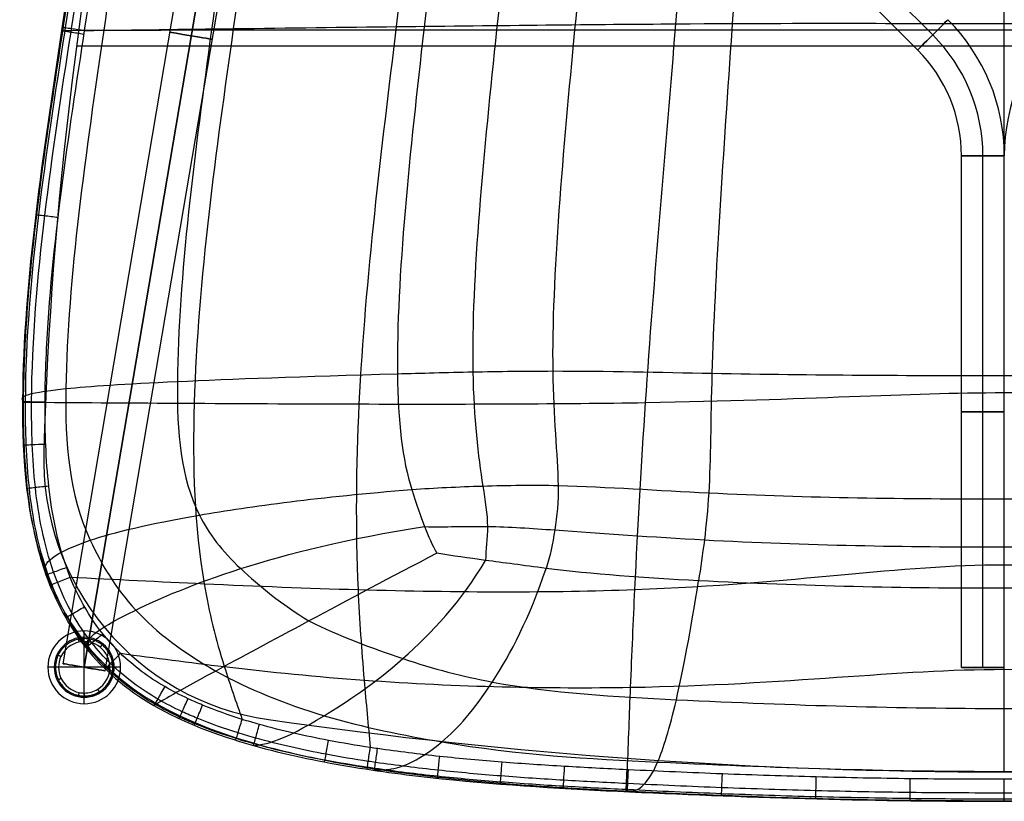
# Model space of a CAD drawing. Header units: millimetres. Extents: x -276 to 184, y -111 to 240.
# Tile 1 of 6: x -276 to -46, y -111 to 72. Entities that reach past the tile are written whole.
import ezdxf

# ---------------------------------------------------------------- set-up
doc = ezdxf.new("R2010")
doc.units = ezdxf.units.MM
doc.header["$MEASUREMENT"] = 0
doc.layers.add('Default', color=7, linetype='Continuous', true_color=0x000000)
doc.layers.add('Layer 01', color=1, linetype='Continuous', true_color=0xff0000)

# ---------------------------------------------------------------- blocks, each defined once
blk = doc.blocks.new('Component6')
at = {"layer": 'Default', "color": 253, "true_color": 0xa0a0a0}
for p, q in [((-125, 185, -215), (170, 185, -165)), ((-125, 175, -215), (-125, 185, -215)), ((-125.84, 180, -210.07), (169.16, 180, -160.07)), ((-125.84, 180, -210.07), (-124.16, 180, -219.93)), ((-124.16, 180, -219.93), (170.84, 180, -169.93)), ((170, 175, -165), (-125, 175, -215))]:
    blk.add_line(p, q, dxfattribs=at)
at = {"layer": 'Default', "color": 253, "true_color": 0xa0a0a0, "extrusion": (0.985939, 2.22045e-17, 0.167108)}
blk.add_arc((180, -191.09, -159.17), 5, 0, 90, dxfattribs=at)
at = {"layer": 'Default', "color": 253, "true_color": 0xa0a0a0, "extrusion": (0.985939, -7.88417e-15, 0.167108)}
blk.add_arc((180, -191.09, -159.17), 5, 180, 360, dxfattribs=at)
at = {"layer": 'Default', "color": 253, "true_color": 0xa0a0a0, "extrusion": (0.985939, 0, 0.167108)}
for start, end in [(180, 90), (90, 180)]:
    blk.add_arc((180, -191.09, -9.57), 5, start, end, dxfattribs=at)
at = {"layer": 'Default', "color": 253, "true_color": 0xa0a0a0, "extrusion": (0.985939, 2.80221e-15, 0.167108)}
blk.add_arc((180, -191.09, -159.17), 5, 90, 180, dxfattribs=at)
blk = doc.blocks.new('Component10')
at = {"layer": 'Default', "color": 179, "true_color": 0x191919}
for p, q in [((-133.5, 30, -215), (-133.5, 0, -215)), ((-133.5, 30, -215), (-132, 30, -215)), ((-132, 0, -215), (-132, 30, -215)), ((-125, 0, -208), (-125, 30, -208)), ((-125, 0, -206.5), (-125, 30, -206.5)), ((-125, 0, -222), (-125, 30, -222)), ((-125, 0, -223.5), (-125, 30, -223.5)), ((-125, 30, -206.5), (-125, 30, -208)), ((-125, 30, -222), (-125, 30, -223.5)), ((-118, 0, -215), (-118, 30, -215)), ((-118, 30, -215), (-116.5, 30, -215)), ((-116.5, 0, -215), (-116.5, 30, -215)), ((-133.5, 0, -215), (-132, 0, -215)), ((-125, 0, -206.5), (-125, 0, -208)), ((-125, 0, -222), (-125, 0, -223.5)), ((-118, 0, -215), (-116.5, 0, -215))]:
    blk.add_line(p, q, dxfattribs=at)
at = {"layer": 'Default', "color": 179, "true_color": 0x191919, "extrusion": (0, 1, -4.17966e-16)}
blk.add_arc((125, -215, 30), 8.5, 180, 0, dxfattribs=at)
at = {"layer": 'Default', "color": 179, "true_color": 0x191919, "extrusion": (-4.17966e-16, 1, -4.17966e-16)}
blk.add_arc((125, -215, 30), 8.5, 0, 90, dxfattribs=at)
at = {"layer": 'Default', "color": 179, "true_color": 0x191919, "extrusion": (-5.07531e-16, 1, -5.07531e-16)}
blk.add_arc((125, -215, 30), 7, 0, 90, dxfattribs=at)
at = {"layer": 'Default', "color": 179, "true_color": 0x191919, "extrusion": (0, 1, -5.07531e-16)}
blk.add_arc((125, -215, 30), 7, 180, 0, dxfattribs=at)
at = {"layer": 'Default', "color": 179, "true_color": 0x191919, "extrusion": (5.07531e-16, 1, -5.07531e-16)}
blk.add_arc((125, -215, 30), 7, 90, 180, dxfattribs=at)
at = {"layer": 'Default', "color": 179, "true_color": 0x191919, "extrusion": (4.17966e-16, 1, -4.17966e-16)}
blk.add_arc((125, -215, 30), 8.5, 90, 180, dxfattribs=at)
at = {"layer": 'Default', "color": 179, "true_color": 0x191919, "extrusion": (0, 1, 0)}
for radius, start, end in [(8.5, 0, 90), (8.5, 90, 0), (7, 90, 0), (7, 0, 90)]:
    blk.add_arc((125, -215, 15), radius, start, end, dxfattribs=at)
at = {"layer": 'Default', "color": 179, "true_color": 0x191919, "extrusion": (0, 1, 1.2539e-16)}
blk.add_arc((125, -215), 8.5, 0, 90, dxfattribs=at)
at = {"layer": 'Default', "color": 179, "true_color": 0x191919, "extrusion": (-9.40424e-17, 1, 0)}
blk.add_arc((125, -215), 8.5, 180, 0, dxfattribs=at)
at = {"layer": 'Default', "color": 179, "true_color": 0x191919, "extrusion": (6.34413e-16, 1, 1.52259e-16)}
blk.add_arc((125, -215), 7, 0, 90, dxfattribs=at)
at = {"layer": 'Default', "color": 179, "true_color": 0x191919, "extrusion": (-1.14194e-16, 1, 5.53741e-32)}
blk.add_arc((125, -215), 7, 180, 0, dxfattribs=at)
at = {"layer": 'Default', "color": 179, "true_color": 0x191919, "extrusion": (-6.34413e-16, 1, 3.80648e-16)}
blk.add_arc((125, -215), 7, 90, 180, dxfattribs=at)
at = {"layer": 'Default', "color": 179, "true_color": 0x191919, "extrusion": (0, 1, 3.13475e-16)}
blk.add_arc((125, -215), 8.5, 90, 180, dxfattribs=at)
blk = doc.blocks.new('SEAT')
at = {"layer": 'Default', "color": 9, "true_color": 0xdcc6a4}
for p, q in [((-145.38, 722, 0), (-145.38, 731, 0)), ((-145.38, 731, 0), (184.28, 731, 0)), ((-133.45, 731, -168.78), (-133.45, 722, -168.78)), ((-74.04, 722, -220.34), (-74.04, 731, -220.34)), ((-72.25, 731, -220.31), (-72.25, 722, -220.31)), ((19.84, 731, 212.81), (19.84, 731, -212.81)), ((-145.38, 722, 0), (184.28, 722, 0)), ((19.84, 722, 212.81), (19.84, 722, -212.81))]:
    blk.add_line(p, q, dxfattribs=at)
at = {"layer": 'Default', "color": 9, "true_color": 0xdcc6a4, "extrusion": (0, 1, 0)}
for centre, radius, start, end in [((-1054.62, 0, 731), 1200, 351.91473, 8.08527), ((74.04, -160.34, 731), 60, 268.2869, 351.9147), ((99.15, 679.29, 731), 900, 257.51405, 268.28693), ((-1054.62, 0, 726.5), 1200, 351.91473, 8.08527), ((74.04, -160.34, 726.5), 60, 268.2869, 351.9147), ((99.15, 679.29, 726.5), 900, 257.51405, 268.28693), ((-1054.62, 0, 722), 1200, 351.91473, 8.08527)]:
    blk.add_arc(centre, radius, start, end, dxfattribs=at)
at = {"layer": 'Default', "color": 9, "true_color": 0xdcc6a4, "extrusion": (1.8193e-15, 1, 2.16043e-15)}
blk.add_arc((74.04, -160.34, 722), 60, 268.2869, 351.9147, dxfattribs=at)
at = {"layer": 'Default', "color": 9, "true_color": 0xdcc6a4, "extrusion": (-1.89627e-15, 1, 1.52252e-14)}
blk.add_arc((99.15, 679.29, 722), 900, 257.51405, 268.28693, dxfattribs=at)
at = {"layer": 'Default', "color": 178, "true_color": 0x000000}
for points, knots in [([(139.13, 773.19, -53.51), (136.25, 773.48, -53.48), (133.19, 773.71, -53.45), (126.69, 774.04, -53.56), (123.25, 774.15, -53.68), (112.28, 774.36, -54.51), (87.83, 774.34, -57.88), (25.95, 774.27, -62.38), (-47.83, 774.16, -67.44), (-74.2, 774.12, -67.34), (-85.69, 773.87, -68.03), (-89.23, 773.76, -68.39), (-95.87, 773.42, -69.21), (-98.96, 773.2, -69.68), (-101.87, 772.9, -70.14)], [0, 0, 0, 0, 15.399251, 15.399251, 30.798501, 30.798501, 61.597003, 123.194005, 184.791008, 215.589509, 215.589509, 230.98876, 230.98876, 246.388011, 246.388011, 246.388011, 246.388011]), ([(135.62, 773.06, -83.38), (132.9, 773.31, -83.01), (130.16, 773.48, -82.94), (124.12, 773.73, -83.09), (120.89, 773.81, -83.35), (110.83, 773.95, -85.38), (87.83, 773.87, -92.17), (25.95, 773.78, -98.46), (-47.84, 773.68, -105.23), (-73.04, 773.65, -102.51), (-83.77, 773.48, -102.26), (-87.16, 773.39, -102.61), (-93.43, 773.11, -103.6), (-96.24, 772.94, -104.18), (-99.04, 772.69, -105.12)], [0, 0, 0, 0, 15.399251, 15.399251, 30.798501, 30.798501, 61.597003, 123.194005, 184.791008, 215.589509, 215.589509, 230.98876, 230.98876, 246.388011, 246.388011, 246.388011, 246.388011]), ([(-89.55, 772.47, -132.98), (-89.65, 772.69, -128.26), (-89.43, 772.85, -123.6), (-89.56, 773.1, -113.51), (-89.92, 773.18, -108.46), (-91.06, 773.39, -92.4), (-93.64, 773.65, -56.73), (-94.51, 774.5), (-93.64, 773.65, 56.73), (-91.06, 773.39, 92.4), (-89.92, 773.18, 108.46), (-89.56, 773.1, 113.51), (-89.43, 772.85, 123.6), (-89.65, 772.69, 128.26), (-89.55, 772.47, 132.98)], [0, 0, 0, 0, 17.638687, 17.638687, 35.277373, 35.277373, 70.554747, 141.109494, 211.66424, 246.941614, 246.941614, 264.5803, 264.5803, 282.218987, 282.218987, 282.218987, 282.218987]), ([(-81.1, 772.51, -135.92), (-80.69, 772.78, -130.63), (-80.48, 772.98, -125.29), (-80.12, 773.31, -113.93), (-80.03, 773.44, -108.05), (-80.51, 773.73, -90.94), (-82.86, 774.03, -56.01), (-83.48, 774.88), (-82.86, 774.03, 56.01), (-80.51, 773.73, 90.94), (-80.03, 773.44, 108.05), (-80.12, 773.31, 113.93), (-80.48, 772.98, 125.29), (-80.69, 772.78, 130.63), (-81.1, 772.51, 135.92)], [0, 0, 0, 0, 17.638687, 17.638687, 35.277373, 35.277373, 70.554747, 141.109494, 211.66424, 246.941614, 246.941614, 264.5803, 264.5803, 282.218987, 282.218987, 282.218987, 282.218987]), ([(-54.74, 772.42, -139.2), (-54.59, 772.74, -133.72), (-54.44, 773, -127.9), (-54.2, 773.4, -115.91), (-54.12, 773.55, -109.74), (-54.11, 773.91, -91.23), (-55.02, 774.24, -54.23), (-55.23, 775.05), (-55.02, 774.24, 54.23), (-54.11, 773.91, 91.23), (-54.12, 773.55, 109.74), (-54.2, 773.4, 115.91), (-54.44, 773, 127.9), (-54.59, 772.74, 133.72), (-54.74, 772.42, 139.2)], [0, 0, 0, 0, 17.638687, 17.638687, 35.277373, 35.277373, 70.554747, 141.109494, 211.66424, 246.941614, 246.941614, 264.5803, 264.5803, 282.218987, 282.218987, 282.218987, 282.218987]), ([(23.56, 772.44, -133.14), (23.56, 772.79, -127.86), (23.56, 773.06, -122.25), (23.57, 773.49, -110.63), (23.57, 773.65, -104.62), (23.57, 774.03, -86.41), (23.57, 774.36, -49.27), (23.54, 775.08), (23.57, 774.36, 49.27), (23.57, 774.03, 86.41), (23.57, 773.65, 104.62), (23.57, 773.49, 110.63), (23.56, 773.06, 122.25), (23.56, 772.79, 127.86), (23.56, 772.44, 133.14)], [0, 0, 0, 0, 17.638687, 17.638687, 35.277373, 35.277373, 70.554747, 141.109494, 211.66424, 246.941614, 246.941614, 264.5803, 264.5803, 282.218987, 282.218987, 282.218987, 282.218987]), ([(-149.89, 726.12, -86.46), (-149.86, 727.67, -86.29), (-149.73, 734.25, -85.35), (-149.25, 747.53, -82.18), (-140.08, 759.71, -78.2), (-135.58, 763.44, -76.77), (-122.29, 769.45, -73.67), (-113.5, 771.74, -71.98), (-101.87, 772.9, -70.14)], [20.273808, 20.273808, 20.273808, 20.273808, 34.197542, 68.395085, 68.395085, 85.493856, 85.493856, 102.592627, 102.592627, 102.592627, 102.592627]), ([(-145.01, 726.21, -144.47), (-145, 727.8, -144.16), (-144.89, 734.5, -142.36), (-144.55, 748.56, -136.21), (-135.53, 760.73, -125.38), (-131.25, 764.2, -121.6), (-118.56, 769.71, -113.26), (-110.22, 771.71, -108.84), (-99.04, 772.69, -105.12)], [19.892606, 19.892606, 19.892606, 19.892606, 34.197542, 68.395085, 68.395085, 85.493856, 85.493856, 102.592627, 102.592627, 102.592627, 102.592627]), ([(-139.37, 726.32, -172.2), (-139.34, 727.89, -171.96), (-139.14, 734.52, -170.55), (-138.48, 748.31, -165.81), (-129.64, 760.53, -151.08), (-125.33, 764.19, -144.55), (-113.82, 769.71, -131.38), (-106.54, 771.67, -124.51), (-97.23, 772.54, -118.97)], [20.262763, 20.262763, 20.262763, 20.262763, 34.197542, 68.395085, 68.395085, 85.493856, 85.493856, 102.592627, 102.592627, 102.592627, 102.592627]), ([(-95.59, 772.26, -130.15), (-100.95, 771.31, -140.47), (-106.39, 769.27, -150.78), (-115.63, 763.8, -168.2), (-119.43, 760.37, -175.32), (-128.36, 747.98, -191.89), (-129.77, 734.5, -194.22), (-130.2, 727.93, -194.93), (-130.27, 726.41, -195.05)], [-3, -3, -3, -3, -2.5, -2.5, -2, -2, -1, -0.603701, -0.603701, -0.603701, -0.603701]), ([(-117.08, 726.33, -210.67), (-116.95, 727.87, -210.64), (-116.19, 734.45, -210.47), (-113.69, 748.1, -209.94), (-105.94, 760.31, -193.86), (-102.51, 763.97, -185.91), (-95.71, 769.53, -164.36), (-92.22, 771.53, -150.66), (-89.55, 772.47, -132.98)], [24.186388, 24.186388, 24.186388, 24.186388, 40.276588, 80.553175, 80.553175, 100.691469, 100.691469, 120.829763, 120.829763, 120.829763, 120.829763]), ([(-95.59, 772.26, 130.15), (-96.21, 772.4, 126.46), (-96.69, 772.48, 123), (-97.76, 772.61, 114.93), (-98.37, 772.66, 110.32), (-100.38, 772.76, 94.72), (-102.92, 772.92, 57.37), (-104.02, 773.78), (-102.92, 772.92, -57.37), (-100.38, 772.76, -94.72), (-98.37, 772.66, -110.32), (-97.76, 772.61, -114.93), (-96.69, 772.48, -123), (-96.21, 772.4, -126.46), (-95.59, 772.26, -130.15)], [-2, -2, -2, -2, -1.875, -1.875, -1.75, -1.75, -1.5, -1, -0.5, -0.25, -0.25, -0.125, -0.125, 0, 0, 0, 0]), ([(-100.51, 726.09, -219.81), (-100.35, 727.65, -219.82), (-99.42, 734.23, -219.95), (-96.29, 748.17, -220.4), (-90.84, 760.32, -204.27), (-88.96, 763.8, -196.43), (-84.89, 769.37, -172.79), (-82.77, 771.43, -157.1), (-81.1, 772.51, -135.92)], [23.506338, 23.506338, 23.506338, 23.506338, 40.276588, 80.553175, 80.553175, 100.691469, 100.691469, 120.829763, 120.829763, 120.829763, 120.829763]), ([(133.59, 772.93, -95.83), (131.16, 773.12, -96.22), (128.81, 773.25, -96.32), (123.42, 773.43, -97.32), (120.6, 773.46, -98.32), (111.09, 773.51, -101.63), (87.84, 773.37, -109.34), (25.94, 773.27, -116.36), (-47.84, 773.18, -123.79), (-73.49, 773.21, -120.66), (-83.71, 773.12, -119.08), (-86.69, 773.07, -118.56), (-92.3, 772.88, -118.55), (-94.72, 772.74, -118.93), (-97.23, 772.54, -118.97)], [0, 0, 0, 0, 15.399251, 15.399251, 30.798501, 30.798501, 61.597003, 123.194005, 184.791008, 215.589509, 215.589509, 230.98876, 230.98876, 246.388011, 246.388011, 246.388011, 246.388011]), ([(131.84, 772.64, -106.14), (129.92, 772.74, -107.5), (128.16, 772.8, -108.53), (123.76, 772.86, -110.99), (121.12, 772.86, -112.41), (111.84, 772.79, -117.25), (87.84, 772.54, -125.43), (25.93, 772.44, -133.07), (-47.84, 772.36, -141.07), (-74.44, 772.49, -138.05), (-84.43, 772.52, -134.85), (-87.25, 772.5, -133.87), (-91.85, 772.43, -132.08), (-93.63, 772.37, -131.27), (-95.59, 772.26, -130.15)], [0, 0, 0, 0, 15.399251, 15.399251, 30.798501, 30.798501, 61.597003, 123.194005, 184.791008, 215.589509, 215.589509, 230.98876, 230.98876, 246.388011, 246.388011, 246.388011, 246.388011]), ([(-61.08, 725.86, -225.02), (-61.01, 727.37, -225.05), (-60.59, 733.66, -225.22), (-59.18, 746.86, -225.84), (-57.6, 758.97, -209.94), (-57.06, 762.7, -201.88), (-55.94, 768.79, -177.46), (-55.36, 771.15, -161.1), (-54.74, 772.42, -139.2)], [23.316849, 23.316849, 23.316849, 23.316849, 40.276588, 80.553175, 80.553175, 100.691469, 100.691469, 120.829763, 120.829763, 120.829763, 120.829763]), ([(23.34, 725.67, -216.01), (23.34, 727.13, -216.08), (23.37, 733.19, -216.37), (23.43, 745.85, -216.85), (23.49, 758.13, -201.42), (23.5, 762.04, -193.63), (23.54, 768.51, -170.05), (23.55, 771.06, -154.26), (23.56, 772.44, -133.14)], [23.284808, 23.284808, 23.284808, 23.284808, 40.276588, 80.553175, 80.553175, 100.691469, 100.691469, 120.829763, 120.829763, 120.829763, 120.829763]), ([(-111.01, 766.53, -159.49), (-114.42, 766.68, -152.53), (-117.21, 766.87, -145.05), (-121.94, 767.03, -130.88), (-123.64, 767.01, -124.28), (-127.45, 766.84, -103.73), (-129.93, 766.04, -59.56), (-131.58, 766.78), (-129.93, 766.04, 59.56), (-127.45, 766.84, 103.73), (-123.64, 767.01, 124.28), (-121.94, 767.03, 130.88), (-117.21, 766.87, 145.05), (-114.42, 766.68, 152.53), (-111.01, 766.53, 159.49)], [0, 0, 0, 0, 24.754366, 24.754366, 49.508731, 49.508731, 99.017463, 198.034925, 297.052388, 346.56112, 346.56112, 371.315485, 371.315485, 396.069851, 396.069851, 396.069851, 396.069851]), ([(146.05, 766.74, -129.41), (142.29, 766.82, -135.71), (138.31, 766.95, -141.14), (130.62, 766.98, -150.53), (126.97, 766.91, -154.12), (115.13, 766.56, -162.94), (87.85, 765.38, -172.68), (25.87, 765.25, -181.69), (-47.86, 765.25, -191.44), (-78.36, 766.37, -188.93), (-91.21, 766.7, -182.45), (-95.1, 766.77, -179.42), (-103.12, 766.74, -170.85), (-107.21, 766.61, -165.73), (-111.01, 766.53, -159.49)], [0, 0, 0, 0, 20.270831, 20.270831, 40.541661, 40.541661, 81.083322, 162.166645, 243.249967, 283.791629, 283.791629, 304.062459, 304.062459, 324.33329, 324.33329, 324.33329, 324.33329]), ([(-122.41, 756.24, -180.84), (-126.53, 756.28, -173.37), (-129.95, 756.33, -164.92), (-135.22, 756.59, -147.06), (-137.06, 756.75, -137.67), (-141.5, 756.53, -111.62), (-144.24, 754.89, -61.19), (-145.94, 755.34), (-144.24, 754.89, 61.19), (-141.5, 756.53, 111.62), (-137.06, 756.75, 137.67), (-135.22, 756.59, 147.06), (-129.95, 756.33, 164.92), (-126.53, 756.28, 173.37), (-122.41, 756.24, 180.84)], [0, 0, 0, 0, 24.754366, 24.754366, 49.508731, 49.508731, 99.017463, 198.034925, 297.052388, 346.56112, 346.56112, 371.315485, 371.315485, 396.069851, 396.069851, 396.069851, 396.069851]), ([(156.4, 756.09, -146.08), (152.29, 756.06, -153.59), (147.74, 756.05, -160.15), (138.09, 756.21, -170.97), (133, 756.33, -175.18), (118.31, 755.99, -185.88), (87.88, 754.13, -197.09), (25.78, 753.99, -206.23), (-47.88, 754.08, -217.05), (-81.99, 756.01, -214.61), (-97.99, 756.4, -207.17), (-103.45, 756.3, -203.95), (-113.6, 756.18, -194.49), (-118.28, 756.2, -188.31), (-122.41, 756.24, -180.84)], [0, 0, 0, 0, 20.270831, 20.270831, 40.541661, 40.541661, 81.083322, 162.166645, 243.249967, 283.791629, 283.791629, 304.062459, 304.062459, 324.33329, 324.33329, 324.33329, 324.33329]), ([(-129.88, 732.22, -194.39), (-133.69, 732.24, -187.73), (-136.73, 732.29, -179.68), (-141.63, 732.37, -162.05), (-143.49, 732.4, -152.46), (-147.77, 732.38, -123.24), (-151.2, 731.83, -62.97), (-152.43, 731.28), (-151.2, 731.83, 62.97), (-147.77, 732.38, 123.24), (-143.49, 732.4, 152.46), (-141.63, 732.37, 162.05), (-136.73, 732.29, 179.68), (-133.69, 732.24, 187.73), (-129.88, 732.22, 194.39)], [0, 0, 0, 0, 24.754366, 24.754366, 49.508731, 49.508731, 99.017463, 198.034925, 297.052388, 346.56112, 346.56112, 371.315485, 371.315485, 396.069851, 396.069851, 396.069851, 396.069851]), ([(163.11, 731.45, -156.33), (159.3, 731.46, -163.16), (154.88, 731.51, -168.99), (145.19, 731.61, -179), (139.93, 731.66, -183.19), (123.49, 731.71, -193.77), (87.94, 731.38, -207.07), (25.6, 731.24, -215.67), (-47.92, 731.42, -227.28), (-87.65, 732.08, -224.32), (-105.59, 732.2, -217.73), (-111.25, 732.2, -214.68), (-121.49, 732.2, -206.35), (-126.07, 732.19, -201.06), (-129.88, 732.22, -194.39)], [0, 0, 0, 0, 20.270831, 20.270831, 40.541661, 40.541661, 81.083322, 162.166645, 243.249967, 283.791629, 283.791629, 304.062459, 304.062459, 324.33329, 324.33329, 324.33329, 324.33329]), ([(-152.05, 726.11, 0), (-152.06, 725.36, 0), (-151.74, 723.85, 0), (-150.07, 721.71, 0), (-148.19, 721.04, 0), (-147.06, 721.04, 0)], [0.0000019, 0.0000019, 0.0000019, 0.0000019, 0.2857143, 0.5714286, 1, 1, 1, 1]), ([(-139.37, 726.32, -172.2), (-141.38, 726.29, -165.03), (-142.87, 726.26, -157.76), (-145.26, 726.2, -143.39), (-146.18, 726.18, -136.2), (-148.42, 726.13, -114.62), (-149.23, 726.12, -100.24), (-150.59, 726.12, -71.63), (-151.15, 726.13, -57.3), (-151.89, 726.12, -28.63), (-152.05, 726.11, -14.29), (-152.05, 726.11, 14.37), (-151.89, 726.12, 28.72), (-151.15, 726.13, 57.39), (-150.59, 726.12, 71.71), (-149.22, 726.12, 100.33), (-148.41, 726.13, 114.73), (-146.16, 726.18, 136.36), (-145.23, 726.2, 143.56), (-142.84, 726.26, 157.92), (-141.36, 726.29, 165.07), (-139.37, 726.32, 172.2)], [2.336019, 2.336019, 2.336019, 2.336019, 4.480212, 4.480212, 6.624404, 6.624404, 10.91279, 10.91279, 15.201176, 15.201176, 19.489561, 19.489561, 23.777947, 23.777947, 28.066333, 28.066333, 32.354718, 32.354718, 34.498911, 34.498911, 36.643104, 36.643104, 36.643104, 36.643104]), ([(-151.93, 726.12, -21.62), (-151.94, 725.36, -21.62), (-151.61, 723.85, -21.62), (-149.94, 721.71, -21.6), (-148.06, 721.04, -21.57), (-146.93, 721.04, -21.56)], [0.0000017, 0.0000017, 0.0000017, 0.0000017, 0.2857143, 0.5714286, 1, 1, 1, 1]), ([(-151.51, 726.12, -43.25), (-151.53, 725.37, -43.25), (-151.2, 723.85, -43.24), (-149.54, 721.71, -43.2), (-147.65, 721.04, -43.15), (-146.52, 721.04, -43.12)], [0.0000016, 0.0000016, 0.0000016, 0.0000016, 0.2857143, 0.5714286, 1, 1, 1, 1]), ([(-150.82, 726.12, -64.86), (-150.83, 725.37, -64.86), (-150.51, 723.85, -64.85), (-148.84, 721.7, -64.79), (-146.96, 721.03, -64.72), (-145.83, 721.03, -64.67)], [0.0000015, 0.0000015, 0.0000015, 0.0000015, 0.2857143, 0.5714286, 1, 1, 1, 1]), ([(-149.89, 726.12, -86.46), (-149.9, 725.37, -86.46), (-149.58, 723.85, -86.44), (-147.91, 721.7, -86.36), (-146.03, 721.03, -86.27), (-144.9, 721.02, -86.22)], [0.0000013, 0.0000013, 0.0000013, 0.0000013, 0.2857143, 0.5714286, 1, 1, 1, 1]), ([(-149.87, 726.12, -86.76), (-149.89, 725.37, -86.76), (-149.56, 723.85, -86.74), (-147.9, 721.7, -86.66), (-146.02, 721.03, -86.57), (-144.88, 721.02, -86.52)], [0.0000013, 0.0000013, 0.0000013, 0.0000013, 0.2857143, 0.5714286, 1, 1, 1, 1]), ([(-149.11, 726.12, -101.15), (-149.13, 725.37, -101.15), (-148.81, 723.85, -101.13), (-147.14, 721.7, -101.03), (-145.26, 721.02, -100.92), (-144.13, 721.02, -100.86)], [0.0000012, 0.0000012, 0.0000012, 0.0000012, 0.2857143, 0.5714286, 1, 1, 1, 1]), ([(-148.14, 726.14, -115.58), (-148.15, 725.38, -115.58), (-147.84, 723.86, -115.56), (-146.17, 721.7, -115.43), (-144.29, 721.02, -115.28), (-143.16, 721.02, -115.19)], [0.0000011, 0.0000011, 0.0000011, 0.0000011, 0.2857143, 0.5714286, 1, 1, 1, 1]), ([(-146.82, 726.16, -130.03), (-146.84, 725.4, -130.03), (-146.53, 723.87, -130), (-144.87, 721.7, -129.82), (-142.99, 721.01, -129.62), (-141.85, 721.01, -129.5)], [0.000001, 0.000001, 0.000001, 0.000001, 0.2857143, 0.5714286, 1, 1, 1, 1]), ([(-145.01, 726.21, -144.47), (-145.04, 725.44, -144.47), (-144.75, 723.9, -144.43), (-143.1, 721.7, -144.19), (-141.21, 721.01, -143.92), (-140.07, 721.01, -143.75)], [0.0000009, 0.0000009, 0.0000009, 0.0000009, 0.2857143, 0.5714286, 1, 1, 1, 1]), ([(-144.76, 726.21, -146.17), (-144.79, 725.45, -146.17), (-144.5, 723.9, -146.13), (-142.85, 721.7, -145.88), (-140.96, 721.01, -145.59), (-139.83, 721.01, -145.42)], [0.0000009, 0.0000009, 0.0000009, 0.0000009, 0.2857143, 0.5714286, 1, 1, 1, 1]), ([(-143.12, 726.25, -155.91), (-143.15, 725.48, -155.92), (-142.87, 723.93, -155.86), (-141.23, 721.71, -155.56), (-139.35, 721.01, -155.2), (-138.21, 721.01, -154.99)], [0.0000009, 0.0000009, 0.0000009, 0.0000009, 0.2857143, 0.5714286, 1, 1, 1, 1]), ([(-139.37, 726.32, -172.2), (-139.42, 725.54, -172.22), (-139.16, 723.97, -172.14), (-137.56, 721.72, -171.7), (-135.69, 721, -171.18), (-134.57, 721, -170.86)], [0.0000008, 0.0000008, 0.0000008, 0.0000008, 0.2857143, 0.5714286, 1, 1, 1, 1]), ([(-138.17, 726.34, -176.28), (-138.22, 725.56, -176.3), (-137.97, 723.98, -176.22), (-136.38, 721.72, -175.72), (-134.53, 721, -175.15), (-133.41, 721, -174.8)], [0.0000006, 0.0000006, 0.0000006, 0.0000006, 0.2857143, 0.5714286, 1, 1, 1, 1]), ([(-134.77, 726.38, -185.8), (-134.82, 725.6, -185.82), (-134.59, 724.01, -185.72), (-133.05, 721.72, -185.09), (-131.25, 721, -184.35), (-130.16, 721, -183.9)], [0.0000003, 0.0000003, 0.0000003, 0.0000003, 0.2857143, 0.5714286, 1, 1, 1, 1]), ([(-133.24, 726.39, -189.31), (-133.29, 725.61, -189.33), (-133.06, 724.02, -189.23), (-131.56, 721.72, -188.53), (-129.79, 721, -187.71), (-128.72, 721, -187.22)], [0.0000002, 0.0000002, 0.0000002, 0.0000002, 0.2857143, 0.5714286, 1, 1, 1, 1]), ([(-125.96, 720.99, -192.57), (-126.98, 721, -193.16), (-128.68, 721.73, -194.13), (-130.12, 724.03, -194.96), (-130.33, 725.62, -195.09), (-130.27, 726.41, -195.05)], [-8.265958, -8.265958, -8.265958, -8.265958, -4.723405, -2.361702, 0, 0, 0, 0]), ([(-121.96, 726.39, -206.2), (-122, 725.6, -206.25), (-121.82, 724.01, -206.07), (-120.63, 721.72, -204.92), (-119.22, 720.99, -203.56), (-118.37, 720.99, -202.74)], [-0.000001, -0.000001, -0.000001, -0.000001, 0.285714, 0.571429, 1.000067, 1.000067, 1.000067, 1.000067]), ([(-117.08, 726.33, -210.67), (-117.12, 725.55, -210.71), (-116.95, 723.97, -210.5), (-115.91, 721.7, -209.21), (-114.69, 720.99, -207.69), (-113.96, 720.99, -206.78)], [-0.000001, -0.000001, -0.000001, -0.000001, 0.285714, 0.571429, 1.000066, 1.000066, 1.000066, 1.000066]), ([(-110.27, 726.23, -215.32), (-110.29, 725.46, -215.35), (-110.15, 723.91, -215.1), (-109.32, 721.68, -213.66), (-108.36, 720.98, -211.99), (-107.78, 720.98, -210.99)], [-0.000012, -0.000012, -0.000012, -0.000012, 0.285714, 0.571429, 1.000064, 1.000064, 1.000064, 1.000064]), ([(-102.89, 726.12, -218.9), (-102.9, 725.36, -218.92), (-102.78, 723.83, -218.63), (-102.16, 721.66, -217.08), (-101.45, 720.98, -215.32), (-101.03, 720.98, -214.26)], [-0.000023, -0.000023, -0.000023, -0.000023, 0.285714, 0.571429, 1.000063, 1.000063, 1.000063, 1.000063]), ([(135.29, 725.67, -186.08), (126.42, 725.46, -191.65), (116.88, 725.3, -195.57), (102.41, 725.21, -200.32), (97.56, 725.2, -201.73), (87.84, 725.21, -204.31), (82.97, 725.23, -205.47), (68.32, 725.31, -208.69), (58.53, 725.4, -210.45), (38.95, 725.56, -213.66), (29.18, 725.64, -215.11), (9.66, 725.74, -218.1), (-0.13, 725.78, -219.59), (-19.81, 725.83, -222.21), (-29.71, 725.84, -223.35), (-44.67, 725.85, -224.48), (-49.67, 725.85, -224.75), (-59.71, 725.86, -225.05), (-64.74, 725.86, -225.09), (-74.89, 725.88, -224.74), (-80.05, 725.9, -224.34), (-90.34, 725.97, -222.78), (-95.47, 726.02, -221.61), (-100.51, 726.09, -219.81)], [3.855272, 3.855272, 3.855272, 3.855272, 6.814909, 6.814909, 8.294727, 8.294727, 9.774545, 9.774545, 12.734182, 12.734182, 15.693819, 15.693819, 18.653456, 18.653456, 21.613093, 21.613093, 23.092912, 23.092912, 24.57273, 24.57273, 26.052548, 26.052548, 27.532367, 27.532367, 27.532367, 27.532367]), ([(-100.51, 726.09, -219.8), (-100.51, 725.33, -219.82), (-100.41, 723.81, -219.52), (-99.84, 721.65, -217.95), (-99.21, 720.98, -216.17), (-98.82, 720.98, -215.1)], [-0.000027, -0.000027, -0.000027, -0.000027, 0.285714, 0.571429, 1.000062, 1.000062, 1.000062, 1.000062]), ([(-80.8, 725.91, -224.14), (-80.8, 725.16, -224.13), (-80.76, 723.69, -223.78), (-80.58, 721.61, -222.11), (-80.38, 720.97, -220.28), (-80.25, 720.97, -219.17)], [-0.000027, -0.000027, -0.000027, -0.000027, 0.285714, 0.571429, 1.000058, 1.000058, 1.000058, 1.000058]), ([(-70.94, 725.87, -224.87), (-70.94, 725.13, -224.86), (-70.92, 723.66, -224.5), (-70.86, 721.6, -222.82), (-70.78, 720.96, -220.98), (-70.74, 720.96, -219.87)], [-0.000027, -0.000027, -0.000027, -0.000027, 0.285714, 0.571429, 1.000056, 1.000056, 1.000056, 1.000056]), ([(-61.2, 725.86, -225.02), (-61.2, 725.12, -225.01), (-61.2, 723.65, -224.64), (-61.22, 721.59, -222.97), (-61.23, 720.95, -221.13), (-61.24, 720.95, -220.02)], [-0.000026, -0.000026, -0.000026, -0.000026, 0.285714, 0.571429, 1.000054, 1.000054, 1.000054, 1.000054]), ([(-61.08, 725.86, -225.02), (-61.08, 725.12, -225.01), (-61.09, 723.65, -224.64), (-61.1, 721.59, -222.97), (-61.11, 720.95, -221.13), (-61.12, 720.95, -220.02)], [-0.000026, -0.000026, -0.000026, -0.000026, 0.285714, 0.571429, 1.000054, 1.000054, 1.000054, 1.000054]), ([(-18.52, 725.82, -221.99), (-18.52, 725.08, -221.97), (-18.56, 723.62, -221.61), (-18.76, 721.57, -219.95), (-18.98, 720.93, -218.12), (-19.12, 720.93, -217.02)], [-0.000026, -0.000026, -0.000026, -0.000026, 0.285714, 0.571429, 1.000044, 1.000044, 1.000044, 1.000044]), ([(23.34, 725.67, -216.01), (23.33, 724.94, -215.97), (23.27, 723.52, -215.58), (23.02, 721.54, -213.93), (22.75, 720.92, -212.15), (22.58, 720.92, -211.07)], [-0.000025, -0.000025, -0.000025, -0.000025, 0.285714, 0.571429, 1.000035, 1.000035, 1.000035, 1.000035]), ([(24.13, 725.66, -215.89), (24.13, 724.94, -215.85), (24.07, 723.52, -215.46), (23.82, 721.54, -213.8), (23.55, 720.92, -212.02), (23.38, 720.92, -210.95)], [-0.000025, -0.000025, -0.000025, -0.000025, 0.285714, 0.571429, 1.000034, 1.000034, 1.000034, 1.000034]), ([(-129.96, 724.1, 194.87), (-131.69, 724.1, 191.87), (-134.6, 724.08, 185.7), (-136.82, 724.06, 179.36), (-138.22, 724.05, 174.81), (-138.62, 724.05, 173.45), (-141.38, 724.02, 163.47), (-143.03, 723.99, 154.81), (-144.42, 723.97, 145.54), (-144.5, 723.97, 144.97), (-145.28, 723.96, 139.6), (-146.45, 723.94, 129.98), (-147.74, 723.93, 115.52), (-148.69, 723.92, 101.09), (-149.18, 723.92, 91.52), (-149.41, 723.92, 86.63), (-149.42, 723.92, 86.53), (-149.77, 723.92, 79.24), (-150.39, 723.92, 64.85), (-151.1, 723.93, 43.24), (-151.5, 723.92, 21.62), (-151.58, 723.92, 7.2), (-151.58, 723.92, -7.2), (-151.5, 723.92, -21.62), (-151.1, 723.93, -43.24), (-150.39, 723.92, -64.85), (-149.77, 723.92, -79.24), (-149.42, 723.92, -86.53), (-149.41, 723.92, -86.63), (-149.18, 723.92, -91.53), (-148.69, 723.92, -101.12), (-147.73, 723.93, -115.54), (-146.45, 723.94, -129.98), (-145.28, 723.96, -139.6), (-144.5, 723.97, -144.97), (-144.42, 723.97, -145.54), (-143.85, 723.98, -149.34), (-142.42, 724, -157.98), (-140.49, 724.03, -166.71), (-138.62, 724.05, -173.46), (-138.22, 724.05, -174.82), (-136.81, 724.06, -179.36), (-135.29, 724.08, -183.72), (-132.6, 724.09, -189.94), (-131.04, 724.1, -192.99), (-129.96, 724.1, -194.87)], [-38.976952, -38.976952, -38.976952, -38.976952, -38.014529, -37.052107, -37.052107, -36.643199, -36.643199, -34.044058, -34.044058, -33.875411, -33.875411, -32.44163, -31.007849, -29.574068, -28.140287, -28.140287, -28.110073, -28.110073, -25.953887, -23.7977, -21.641514, -19.485328, -19.485328, -17.329185, -15.173043, -13.016901, -10.860759, -10.860759, -10.830545, -10.830545, -9.394768, -7.958991, -6.523214, -5.087436, -5.087436, -4.918623, -4.918623, -3.95013, -2.335977, -2.335977, -1.928253, -1.928253, -0.964127, -0.602579, 0, 0, 0, 0]), ([(-128.78, 722.2, 194.19), (-130.47, 722.2, 191.25), (-133.32, 722.2, 185.19), (-135.52, 722.19, 178.92), (-136.91, 722.19, 174.42), (-137.3, 722.18, 173.07), (-140.04, 722.17, 163.18), (-141.67, 722.16, 154.56), (-143.06, 722.16, 145.33), (-143.14, 722.16, 144.77), (-143.91, 722.15, 139.43), (-145.07, 722.15, 129.84), (-146.36, 722.14, 115.41), (-147.31, 722.14, 101.01), (-147.8, 722.14, 91.45), (-148.03, 722.14, 86.57), (-148.03, 722.14, 86.47), (-148.38, 722.15, 79.18), (-149.01, 722.15, 64.8), (-149.71, 722.15, 43.2), (-150.12, 722.15, 21.6), (-150.19, 722.16, 7.2), (-150.19, 722.16, -7.2), (-150.12, 722.15, -21.6), (-149.71, 722.15, -43.2), (-149.01, 722.15, -64.79), (-148.38, 722.15, -79.18), (-148.03, 722.14, -86.47), (-148.03, 722.14, -86.57), (-147.8, 722.14, -91.46), (-147.31, 722.14, -101.04), (-146.36, 722.14, -115.44), (-145.07, 722.15, -129.84), (-143.91, 722.15, -139.42), (-143.14, 722.16, -144.77), (-143.06, 722.16, -145.33), (-142.49, 722.16, -149.12), (-141.07, 722.17, -157.72), (-139.15, 722.18, -166.39), (-137.3, 722.18, -173.08), (-136.91, 722.19, -174.42), (-135.51, 722.19, -178.92), (-134.01, 722.19, -183.23), (-131.36, 722.2, -189.35), (-129.83, 722.2, -192.35), (-128.78, 722.2, -194.19)], [-38.976952, -38.976952, -38.976952, -38.976952, -38.014529, -37.052107, -37.052107, -36.643199, -36.643199, -34.044058, -34.044058, -33.875411, -33.875411, -32.44163, -31.007849, -29.574068, -28.140287, -28.140287, -28.110073, -28.110073, -25.953887, -23.7977, -21.641514, -19.485328, -19.485328, -17.329185, -15.173043, -13.016901, -10.860759, -10.860759, -10.830545, -10.830545, -9.394768, -7.958991, -6.523214, -5.087436, -5.087436, -4.918623, -4.918623, -3.95013, -2.335977, -2.335977, -1.928253, -1.928253, -0.964127, -0.602579, 0, 0, 0, 0]), ([(-129.96, 724.1, -194.87), (-127.7, 724.1, -198.81), (-124.93, 724.1, -202.6), (-120.17, 724.07, -207.53), (-118.55, 724.06, -209.01), (-114.71, 724.03, -212.07), (-110.16, 723.98, -215.14), (-105.23, 723.93, -217.48), (-101.94, 723.9, -218.79), (-101.15, 723.89, -219.09), (-93.92, 723.82, -221.65), (-84.03, 723.76, -223.53), (-70.89, 723.73, -224.44), (-64.39, 723.73, -224.52), (-61.13, 723.73, -224.5), (-46.79, 723.72, -224.39), (-18.45, 723.71, -221.93), (9.38, 723.64, -217.59), (23.52, 723.59, -215.4), (23.78, 723.59, -215.36), (36.67, 723.54, -213.37), (62.03, 723.4, -209.52), (87.27, 723.3, -203.98), (100.37, 723.32, -200.14), (100.94, 723.32, -199.97), (107.27, 723.33, -198.08), (118.72, 723.39, -194.22), (129.72, 723.53, -188.85), (136.22, 723.63, -184.82), (137.44, 723.65, -184.02), (142.82, 723.74, -180.3), (146.75, 723.81, -177.05), (152.42, 723.9, -171.31), (154.4, 723.92, -169.07), (158.79, 723.97, -163.46), (161.08, 723.99, -160.01), (163.09, 724.01, -156.44)], [-31.116872, -31.116872, -31.116872, -31.116872, -29.853853, -29.853853, -29.258904, -29.258904, -28.512878, -27.766852, -27.766852, -27.532426, -27.532426, -25.631928, -24.681679, -23.731431, -23.719986, -23.719986, -19.508812, -15.297638, -15.297638, -15.217094, -15.217094, -11.385547, -7.554, -7.554, -7.377014, -7.377014, -5.616143, -3.855272, -3.855272, -3.439351, -3.439351, -2.001629, -2.001629, -1.162948, -1.162948, 0, 0, 0, 0]), ([(-128.78, 722.2, -194.19), (-126.56, 722.2, -198.04), (-123.86, 722.2, -201.74), (-119.22, 722.19, -206.53), (-117.64, 722.18, -207.97), (-113.9, 722.16, -210.96), (-109.48, 722.14, -213.94), (-104.66, 722.12, -216.22), (-101.44, 722.11, -217.5), (-100.66, 722.1, -217.79), (-93.59, 722.07, -220.29), (-83.85, 722.04, -222.15), (-70.84, 722.03, -223.05), (-64.38, 722.02, -223.13), (-61.14, 722.02, -223.11), (-46.88, 722.01, -223), (-18.64, 722, -220.55), (9.16, 721.97, -216.22), (23.31, 721.95, -214.03), (23.57, 721.95, -213.99), (36.47, 721.93, -211.99), (61.8, 721.87, -208.15), (86.95, 721.84, -202.63), (99.97, 721.85, -198.81), (100.55, 721.86, -198.64), (106.84, 721.86, -196.76), (118.2, 721.89, -192.93), (129.05, 721.95, -187.62), (135.46, 722, -183.65), (136.66, 722.01, -182.86), (141.96, 722.04, -179.21), (145.82, 722.07, -176.02), (151.4, 722.11, -170.38), (153.34, 722.12, -168.18), (157.66, 722.15, -162.67), (159.91, 722.15, -159.28), (161.89, 722.16, -155.77)], [-31.116872, -31.116872, -31.116872, -31.116872, -29.853853, -29.853853, -29.258904, -29.258904, -28.512878, -27.766852, -27.766852, -27.532426, -27.532426, -25.631928, -24.681679, -23.731431, -23.719986, -23.719986, -19.508812, -15.297638, -15.297638, -15.217094, -15.217094, -11.385547, -7.554, -7.554, -7.377014, -7.377014, -5.616143, -3.855272, -3.855272, -3.439351, -3.439351, -2.001629, -2.001629, -1.162948, -1.162948, 0, 0, 0, 0]), ([(-125.96, 720.99, 192.57), (-127.56, 721, 189.79), (-130.31, 721, 183.97), (-132.45, 721, 177.88), (-133.82, 721, 173.49), (-134.2, 721, 172.18), (-136.9, 721.01, 162.5), (-138.53, 721.01, 154), (-139.91, 721.01, 144.86), (-139.99, 721.01, 144.31), (-140.76, 721.01, 139.02), (-141.93, 721.01, 129.51), (-143.21, 721.02, 115.17), (-144.16, 721.02, 100.83), (-144.65, 721.02, 91.29), (-144.89, 721.02, 86.42), (-144.89, 721.02, 86.32), (-145.24, 721.03, 79.04), (-145.87, 721.03, 64.67), (-146.57, 721.04, 43.12), (-146.98, 721.04, 21.56), (-147.06, 721.04, 7.19), (-147.06, 721.04, -7.19), (-146.98, 721.04, -21.56), (-146.57, 721.04, -43.12), (-145.87, 721.03, -64.67), (-145.24, 721.03, -79.04), (-144.89, 721.02, -86.32), (-144.89, 721.02, -86.42), (-144.65, 721.02, -91.3), (-144.16, 721.02, -100.85), (-143.21, 721.02, -115.19), (-141.93, 721.01, -129.51), (-140.76, 721.01, -139.01), (-139.99, 721.01, -144.31), (-139.91, 721.01, -144.86), (-139.34, 721.01, -148.61), (-137.92, 721.01, -157.11), (-136.03, 721, -165.64), (-134.2, 721, -172.18), (-133.82, 721, -173.5), (-132.45, 721, -177.89), (-130.98, 721, -182.07), (-128.42, 721, -187.96), (-126.96, 721, -190.83), (-125.96, 720.99, -192.57)], [-38.976952, -38.976952, -38.976952, -38.976952, -38.014529, -37.052107, -37.052107, -36.643199, -36.643199, -34.044058, -34.044058, -33.875411, -33.875411, -32.44163, -31.007849, -29.574068, -28.140287, -28.140287, -28.110073, -28.110073, -25.953887, -23.7977, -21.641514, -19.485328, -19.485328, -17.329185, -15.173043, -13.016901, -10.860759, -10.860759, -10.830545, -10.830545, -9.394768, -7.958991, -6.523214, -5.087436, -5.087436, -4.918623, -4.918623, -3.95013, -2.335977, -2.335977, -1.928253, -1.928253, -0.964127, -0.602579, 0, 0, 0, 0]), ([(181.48, 721, -60.74), (175.55, 720.99, -61.32), (169.86, 720.99, -61.9), (157.28, 720.98, -63.22), (136.97, 720.97, -65.41), (93.28, 720.95, -70.18), (26.32, 720.91, -75.02), (-47.71, 720.96, -81.76), (-96.33, 720.99, -84.51), (-118.48, 721.01, -85.48), (-132.19, 721.02, -86.04), (-138.43, 721.02, -86.28), (-144.88, 721.02, -86.52)], [4.757128, 4.757128, 4.757128, 4.757128, 21.440586, 21.440586, 42.881171, 85.762343, 171.524686, 257.287029, 300.1682, 321.608786, 321.608786, 338.660077, 338.660077, 338.660077, 338.660077]), ([(173.98, 721, -111.02), (169.51, 720.99, -112.35), (165.06, 720.99, -113.67), (154.36, 720.98, -116.81), (135.56, 720.97, -122.09), (91.01, 720.95, -131.63), (26.03, 720.91, -139.1), (-47.74, 720.95, -148.49), (-97.09, 720.98, -148.91), (-117.65, 721, -147.43), (-129.59, 721, -146.39), (-134.7, 721.01, -145.92), (-139.83, 721.01, -145.42)], [6.265444, 6.265444, 6.265444, 6.265444, 21.440586, 21.440586, 42.881171, 85.762343, 171.524686, 257.287029, 300.1682, 321.608786, 321.608786, 337.624055, 337.624055, 337.624055, 337.624055]), ([(166.23, 720.99, -138.42), (162.93, 720.99, -140.31), (159.61, 720.99, -142.16), (150.63, 720.98, -146.98), (133.32, 720.97, -155.27), (89.55, 720.95, -167.67), (25.79, 720.91, -176.5), (-47.84, 720.95, -187.08), (-96.48, 720.98, -185.58), (-115.3, 720.99, -180.84), (-125.45, 721, -177.62), (-129.44, 721, -176.24), (-133.42, 721, -174.8)], [8.702082, 8.702082, 8.702082, 8.702082, 21.440586, 21.440586, 42.881171, 85.762343, 171.524686, 257.287029, 300.1682, 321.608786, 321.608786, 335.839699, 335.839699, 335.839699, 335.839699]), ([(-118.37, 720.99, -202.74), (-119.43, 720.99, -194.82), (-120.46, 720.99, -186.86), (-122.66, 721, -168.29), (-125.81, 721, -136.07), (-127.24, 721.01, -61.47), (-118.54, 721.03), (-127.24, 721.01, 61.47), (-125.81, 721, 136.07), (-122.66, 721, 168.29), (-120.46, 720.99, 186.86), (-119.43, 720.99, 194.82), (-118.37, 720.99, 202.74)], [7.143173, 7.143173, 7.143173, 7.143173, 28.394521, 28.394521, 56.789042, 113.578084, 227.156168, 340.734252, 397.523293, 425.917814, 425.917814, 447.169163, 447.169163, 447.169163, 447.169163]), ([(-118.37, 720.99, -202.74), (-116.19, 720.99, -205), (-113.81, 720.99, -207.03), (-108.68, 720.98, -210.58), (-105.93, 720.98, -212.11), (-97.36, 720.98, -215.96), (-91.3, 720.97, -217.53), (-78.97, 720.96, -219.49), (-72.7, 720.96, -219.89), (-60.26, 720.95, -220.1), (-54.04, 720.95, -219.94), (-35.4, 720.94, -218.96), (-23.01, 720.93, -217.59), (1.65, 720.93, -214.31), (13.94, 720.92, -212.39), (38.56, 720.92, -208.64), (50.88, 720.93, -206.78), (75.33, 720.94, -202.23), (87.48, 720.95, -199.54), (111.45, 720.96, -192.42), (123.2, 720.97, -188), (138.91, 720.98, -177.79), (143.76, 720.98, -173.82), (152.33, 720.99, -164.74), (156.05, 720.99, -159.62), (159.09, 720.99, -154.19)], [-29.853755, -29.853755, -29.853755, -29.853755, -28.920825, -28.920825, -27.987895, -27.987895, -26.122035, -26.122035, -24.256176, -24.256176, -22.390316, -22.390316, -18.658597, -18.658597, -14.926877, -14.926877, -11.195158, -11.195158, -7.463438, -7.463438, -3.731719, -3.731719, -1.865859, -1.865859, 0, 0, 0, 0]), ([(-101.03, 720.98, -214.26), (-101.55, 720.98, -203.97), (-102.06, 720.98, -193.69), (-103.08, 720.98, -171.58), (-104.5, 720.99, -136.11), (-104.62, 721, -59.67), (-93.95, 721), (-104.62, 721, 59.67), (-104.5, 720.99, 136.11), (-103.08, 720.98, 171.58), (-102.06, 720.98, 193.69), (-101.55, 720.98, 203.97), (-101.03, 720.98, 214.26)], [4.313418, 4.313418, 4.313418, 4.313418, 28.394521, 28.394521, 56.789042, 113.578084, 227.156168, 340.734252, 397.523293, 425.917814, 425.917814, 449.999378, 449.999378, 449.999378, 449.999378]), ([(-61.24, 720.95, -220.02), (-61.32, 720.96, -208.54), (-61.39, 720.96, -197.08), (-61.53, 720.96, -172.9), (-61.71, 720.96, -134.88), (-61.48, 720.97, -56.08), (-57.41, 720.98), (-61.48, 720.97, 56.08), (-61.71, 720.96, 134.88), (-61.53, 720.96, 172.9), (-61.39, 720.96, 197.08), (-61.32, 720.96, 208.54), (-61.24, 720.95, 220.02)], [3.577835, 3.577835, 3.577835, 3.577835, 28.394521, 28.394521, 56.789042, 113.578084, 227.156168, 340.734252, 397.523293, 425.917814, 425.917814, 450.735085, 450.735085, 450.735085, 450.735085]), ([(23.38, 720.92, -210.95), (23.53, 720.92, -199.5), (23.68, 720.92, -188.08), (23.98, 720.92, -164.05), (24.44, 720.93, -126.43), (25.24, 720.93, -49.31), (24.78, 720.93), (25.24, 720.93, 49.31), (24.44, 720.93, 126.43), (23.98, 720.92, 164.05), (23.68, 720.92, 188.08), (23.53, 720.92, 199.5), (23.38, 720.92, 210.95)], [3.472246, 3.472246, 3.472246, 3.472246, 28.394521, 28.394521, 56.789042, 113.578084, 227.156168, 340.734252, 397.523293, 425.917814, 425.917814, 450.840315, 450.840315, 450.840315, 450.840315])]:
    blk.add_open_spline(points, degree=3, knots=knots, dxfattribs=at)
for points in [[(-130.27, 726.41, -195.05), (-133.99, 726.4, -188.6), (-136.97, 726.36, -180.81), (-139.37, 726.32, -172.2)], [(-117.08, 726.33, -210.67), (-122.1, 726.4, -206.63), (-126.55, 726.42, -201.51), (-130.27, 726.41, -195.05)], [(-100.51, 726.09, -219.81), (-106.48, 726.17, -217.66), (-112.06, 726.27, -214.71), (-117.08, 726.33, -210.67)], [(-125.96, 720.99, -192.57), (-123.86, 720.99, -196.21), (-121.32, 720.99, -199.69), (-118.37, 720.99, -202.74)]]:
    blk.add_open_spline(points, degree=3, dxfattribs=at)

msp = doc.modelspace()

# ---------------------------------------------------------------- linework, layer by layer
at = {"layer": 'Default', "color": 253, "true_color": 0xa0a0a0}
for p, q in [((-62.47, 68.49, 721), (-210, 216.02, 721)), ((-62.47, 68.49, 711), (-210, 216.02, 711)), ((-66.01, 64.95, 716), (-213.54, 212.48, 716)), ((-55.77, -79.28, 716), (-55.76, 40.2, 716)), ((-50.77, -79.28, 721), (-50.76, 40.2, 721)), ((-50.77, -79.28, 711), (-50.76, 40.2, 711)), ((-45.77, -79.28, 716), (-45.76, 40.2, 716)), ((-45.77, -79.28, 716), (-55.77, -79.28, 716)), ((-50.77, -79.28, 711), (-50.77, -79.28, 721))]:
    msp.add_line(p, q, dxfattribs=at)
at = {"layer": 'Default', "color": 253, "true_color": 0xa0a0a0, "extrusion": (0.707107, -0.707107, 0)}
msp.add_arc((4.25, 716, -92.6), 5, 180, 0, dxfattribs=at)
at = {"layer": 'Default', "color": 253, "true_color": 0xa0a0a0, "extrusion": (0.707107, -0.707107, -2.51215e-15)}
msp.add_arc((4.25, 716, -92.6), 5, 0, 90, dxfattribs=at)
at = {"layer": 'Default', "color": 253, "true_color": 0xa0a0a0}
for centre, radius, start, end in [((-90.76, 40.2, 716), 45, 359.9955, 45), ((-0.76, 40.2, 716), 45, 135, 180.0045), ((-90.76, 40.2, 721), 40, 359.9955, 45), ((-90.76, 40.2, 711), 40, 359.9955, 45), ((-90.76, 40.2, 716), 35, 359.9955, 45)]:
    msp.add_arc(centre, radius, start, end, dxfattribs=at)
at = {"layer": 'Default', "color": 253, "true_color": 0xa0a0a0, "extrusion": (0.707107, -0.707107, 1.00486e-15)}
msp.add_arc((4.25, 716, -92.6), 5, 90, 180, dxfattribs=at)
at = {"layer": 'Default', "color": 253, "true_color": 0xa0a0a0, "extrusion": (7.83223e-05, 1, 3.80147e-14)}
msp.add_arc((50.76, 716, 40.2), 5, 0, 90, dxfattribs=at)
at = {"layer": 'Default', "color": 253, "true_color": 0xa0a0a0, "extrusion": (7.83223e-05, 1, 0)}
for centre, start, end in [((50.76, 716, 40.2), 180, 0), ((50.76, 716, -19.55), 180, 90), ((50.76, 716, -19.55), 90, 180), ((50.76, 716, -79.29), 90, 180)]:
    msp.add_arc(centre, 5, start, end, dxfattribs=at)
at = {"layer": 'Default', "color": 253, "true_color": 0xa0a0a0, "extrusion": (7.83223e-05, 1, 9.9511e-13)}
msp.add_arc((50.76, 716, 40.2), 5, 90, 180, dxfattribs=at)
at = {"layer": 'Default', "color": 253, "true_color": 0xa0a0a0, "extrusion": (7.83223e-05, 1, -6.95642e-20)}
for start, end in [(270, 90), (180, 270)]:
    msp.add_arc((50.76, 716, -79.29), 5, start, end, dxfattribs=at)
at = {"layer": 'Layer 01', "color": 253, "true_color": 0xa0a0a0}
for p, q in [((-260.76, -86.23), (-260.76, -72.23)), ((-260.76, -72.23), (-260.76, -72.23, 739)), ((-260.76, -85.24, 740), (-260.76, -73.23, 740)), ((-253.76, -79.23), (-267.76, -79.23)), ((-267.76, -79.23), (-267.76, -79.23, 739)), ((-254.76, -79.23, 740), (-266.75, -79.23, 740)), ((-253.76, -79.23), (-253.76, -79.23, 739)), ((-260.76, -86.24, 739), (-260.76, -86.23))]:
    msp.add_line(p, q, dxfattribs=at)
for centre, start, end in [((-260.76, -79.23), 90, 270), ((-260.76, -79.23, 739), 0.0028, 270.0028), ((-260.76, -79.23, 370), 0, 270), ((-260.76, -79.23), 0, 90), ((-260.76, -79.23), 270, 0), ((-260.76, -79.23, 370), 270, 0)]:
    msp.add_arc(centre, 7, start, end, dxfattribs=at)
for points, weights, knots in [([(-254.05, -79.23, 739.71), (-254.04, -77.22, 739.71), (-255.97, -73.27, 739.71), (-262.44, -71.74, 739.71), (-267.67, -75.87, 739.71), (-267.67, -82.63, 739.71), (-263.73, -85.71, 739.71), (-261.2, -85.95, 739.71), (-260.76, -85.94, 739.71)], [0.853553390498, 0.853553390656, 0.853553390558, 0.853553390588, 0.853553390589, 0.853553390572, 0.8535533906, 0.85355339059, 0.853553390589], [0.000001, 0.000001, 0.000001, 0.000001, 5.410418, 10.664581, 16.212665, 21.485495, 27.104664, 28.275024, 28.275024, 28.275024, 28.275024]), ([(-260.76, -85.94, 739.71), (-259.52, -85.94, 739.71), (-256, -84.96, 739.71), (-254.02, -81.52, 739.71), (-254.05, -79.23, 739.71)], [0.853553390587, 0.853553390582, 0.853553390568, 0.853553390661, 0.853553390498], [0.00055, 0.00055, 0.00055, 0.00055, 3.320611, 9.424538, 9.424538, 9.424538, 9.424538])]:
    msp.add_rational_spline(points, weights, degree=3, knots=knots, dxfattribs=at)
for points, knots in [([(-254.76, -79.23, 740), (-254.74, -77.43, 740), (-256.47, -73.9, 740), (-262.27, -72.53, 740), (-266.94, -76.22, 740), (-266.94, -82.28, 740), (-263.42, -85.03, 740), (-261.15, -85.24, 740), (-260.76, -85.24, 740)], [0.000001, 0.000001, 0.000001, 0.000001, 5.410418, 10.664581, 16.212665, 21.485495, 27.104664, 28.275024, 28.275024, 28.275024, 28.275024]), ([(-260.76, -86.24, 739), (-259.47, -86.23, 739), (-255.79, -85.21, 739), (-253.72, -81.62, 739), (-253.76, -79.23, 739)], [0.00055, 0.00055, 0.00055, 0.00055, 3.320611, 9.424538, 9.424538, 9.424538, 9.424538]), ([(-260.76, -85.24, 740), (-259.65, -85.23, 740), (-256.5, -84.36, 740), (-254.73, -81.28, 740), (-254.76, -79.23, 740)], [0.00055, 0.00055, 0.00055, 0.00055, 3.320611, 9.424538, 9.424538, 9.424538, 9.424538])]:
    msp.add_open_spline(points, degree=3, knots=knots, dxfattribs=at)
for points, weights in [([(-262.2, -72.38, 739), (-262.2, -72.38, 740), (-261.99, -73.36, 740)], [1, 0.707106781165, 1]), ([(-256.41, -73.74, 739), (-256.41, -73.74, 740), (-257.03, -74.52, 740)], [1, 0.707106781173, 1]), ([(-267.1, -76.25, 739), (-267.1, -76.25, 740), (-266.2, -76.68, 740)], [1, 0.707106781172, 1]), ([(-253.76, -79.23, 739), (-253.76, -79.23, 740), (-254.76, -79.23, 740)], [1, 0.707106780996, 1]), ([(-267.1, -82.22, 739), (-267.1, -82.22, 740), (-266.19, -81.79, 740)], [1, 0.707106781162, 1]), ([(-262.12, -86.11, 739), (-262.12, -86.11, 740), (-261.92, -85.13, 740)], [1, 0.707106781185, 1]), ([(-257.08, -85.19, 739), (-257.08, -85.19, 740), (-257.6, -84.34, 740)], [1, 0.70710678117, 1]), ([(-260.76, -85.24, 740), (-260.76, -86.24, 740), (-260.76, -86.24, 739)], [1, 0.707106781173, 1])]:
    msp.add_rational_spline(points, weights, degree=2, dxfattribs=at)

# ---------------------------------------------------------------- block references
at = {"layer": 'Default', "extrusion": (1, 0, 0), "xscale": 1.026088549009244, "zscale": 1.018749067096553}
msp.add_blockref('SEAT', (45.5, 0, -45.76), dxfattribs=at)
at = {"layer": 'Default', "extrusion": (1, 0, 0)}
for name in ['Component6', 'Component10']:
    msp.add_blockref(name, (45.77, 0, -45.76), dxfattribs=at)

doc.saveas('drawing.dxf')
